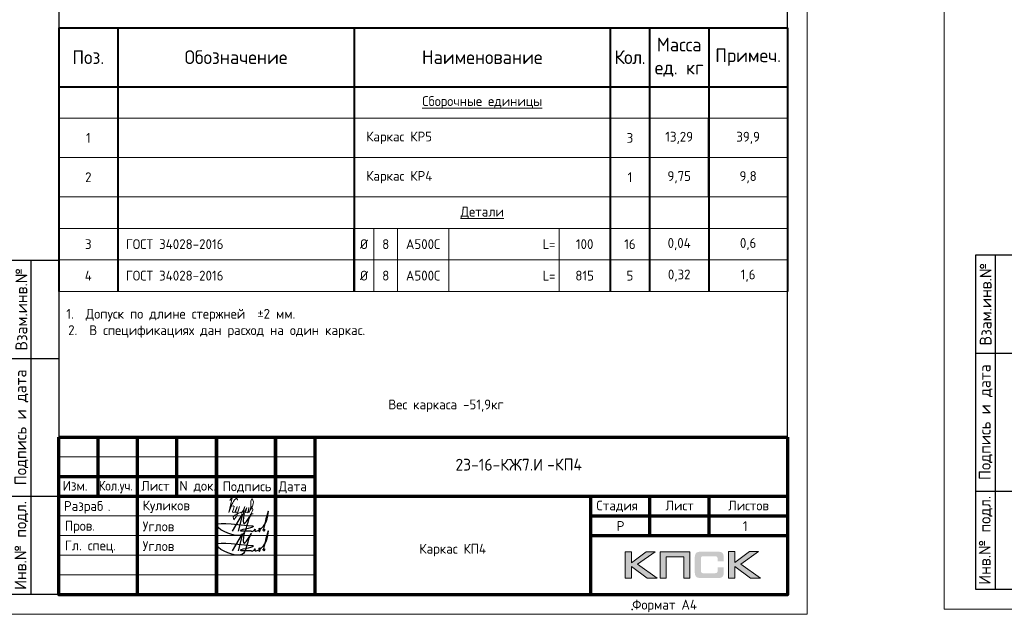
# Model space of a CAD drawing. Header units: millimetres. Extents: x 251864 to 617215, y -272865 to -46010.
# Tile 36 of 53: x 493577 to 518573, y -238642 to -223534. Entities that reach past the tile are written whole.
import ezdxf
from ezdxf.enums import TextEntityAlignment as Align

# ---------------------------------------------------------------- set-up
doc = ezdxf.new("R2010")
doc.units = ezdxf.units.MM
doc.layers.get('Defpoints').update_dxf_attribs({"color": 140})
for name, color, linetype, lineweight in [('Выноски', 20, 'Continuous', 20), ('подоснова', 151, 'Continuous', 5), ('Размеры', 54, 'Continuous', 20), ('Рамка', 7, 'Continuous', 70), ('СО_ОСНОВНАЯ_060', 142, 'Continuous', 60), ('Текст', 41, 'Continuous', 30), ('ТОНКИЕ', 7, 'Continuous', 9)]:
    doc.layers.add(name, color=color, linetype=linetype, lineweight=lineweight)
doc.layers.add('ТОЛСТЫЕ_ОСНОВНЫЕ', color=6, linetype='Continuous')
doc.styles.add('GOST-2.304_Type-B', font='GOST_Common.ttf')
doc.styles.add('style1', font='GOST_Common.ttf', dxfattribs={"height": 500})
doc.styles.add('ГОСТ', font='GOST_Common.ttf')

# ---------------------------------------------------------------- blocks, each defined once
blk = doc.blocks.new('*T1020')
at = {"layer": 'Defpoints', "color": 8, "linetype": 'ByBlock', "lineweight": 0, "transparency": 16777216}
for p, q in [((8000, -5100), (8000, -6700)), ((8600, -5100), (8600, -6700)), ((9900, -5100), (9900, -6700)), ((12700, -5100), (12700, -6700))]:
    blk.add_line(p, q, dxfattribs=at)
at = {"layer": 'подоснова', "color": 0, "lineweight": 40, "transparency": 16777216}
for p, q in [((0, 0), (18500, 0)), ((0, 0), (0, -6700)), ((1500, 0), (1500, -6700)), ((7500, 0), (7500, -5100)), ((14000, 0), (14000, -6700)), ((15000, 0), (15000, -6700)), ((16500, 0), (16500, -2300)), ((18500, 0), (18500, -6700)), ((0, -1500), (18500, -1500)), ((16500, -4300), (16500, -6700))]:
    blk.add_line(p, q, dxfattribs=at)
at = {"layer": 'подоснова', "color": 0, "transparency": 16777216}
for p, q in [((0, -2300), (7500, -2300)), ((14000, -2300), (18500, -2300)), ((0, -3300), (7500, -3300)), ((14000, -3300), (15000, -3300)), ((16500, -3300), (18500, -3300)), ((0, -4300), (7500, -4300)), ((14000, -4300), (15000, -4300)), ((16500, -4300), (18500, -4300)), ((0, -5100), (7500, -5100)), ((14000, -5100), (18500, -5100)), ((0, -5900), (1500, -5900)), ((9900, -5900), (12700, -5900)), ((14000, -5900), (18500, -5900)), ((0, -6700), (1500, -6700)), ((9900, -6700), (12700, -6700)), ((14000, -6700), (18500, -6700))]:
    blk.add_line(p, q, dxfattribs=at)
at = {"layer": 'подоснова', "color": 0, "lineweight": 15, "transparency": 16777216}
for p, q in [((7500, -2300), (14000, -2300)), ((7500, -3300), (14000, -3300)), ((7500, -4300), (14000, -4300)), ((7500, -5100), (14000, -5100)), ((7500, -5900), (9900, -5900)), ((12700, -5900), (14000, -5900)), ((7500, -6700), (9900, -6700)), ((12700, -6700), (14000, -6700))]:
    blk.add_line(p, q, dxfattribs=at)
at = {"layer": 'подоснова', "color": 0, "lineweight": 50, "transparency": 16777216}
for p, q in [((16500, -2300), (16500, -4300)), ((7500, -5100), (7500, -6700))]:
    blk.add_line(p, q, dxfattribs=at)
at = {"layer": 'подоснова', "color": 0, "linetype": 'ByBlock', "lineweight": 15, "transparency": 16777216}
for p, q in [((15000, -3300), (16500, -3300)), ((15000, -4300), (16500, -4300)), ((1500, -5900), (7500, -5900)), ((1500, -6700), (7500, -6700))]:
    blk.add_line(p, q, dxfattribs=at)
at = {"layer": 'подоснова', "transparency": 16777216, "style": 'GOST-2.304_Type-B'}
for s, insert, char_height, width, attachment_point in [('Масса ед. кг', (15750, -750), 350, 1300, 5), ('Обозначение', (4500, -750), 350, 5800, 5), ('Поз.', (750, -750), 350, 1300, 5), ('Наименование', (10750, -750), 350, 6300, 5), ('{\\T0.95;Кол.}', (14500, -750), 350, 800, 5), ('Примеч.', (17500, -750), 350, 1800, 5), ('{\\LСборочные единицы}', (10750, -1900), 250, 6500, 5), ('1', (750, -2800), 250, 1300, 5), ('{\\C0;  Каркас }КР5', (7500, -2800), 250, 6500, 4), ('13,29', (15750, -2800), 250, 1300, 5), ('2', (750, -3800), 250, 1300, 5), ('{\\C0;  Каркас }КР4', (7500, -3800), 250, 6500, 4), ('9,75', (15750, -3800), 250, 1300, 5), ('{\\LДетали}', (10750, -4700), 250, 6500, 5), ('3', (750, -5500), 250, 1300, 5), ('{\\C256; ГОСТ 34028-2016}', (1550, -5500), 250, 5900, 4), ('%%C', (7750, -5500), 250, 500, 5), ('А500С', (9250, -5500), 250, 1300, 5), ('{\\T0.95;  L=}', (12600, -5500), 250, 2600, 6), ('4', (750, -6300), 250, 1300, 5), ('{\\C256; ГОСТ 34028-2016}', (1550, -6300), 250, 5900, 4), ('%%C', (7750, -6300), 250, 500, 5), ('А500С', (9250, -6300), 250, 1300, 5), ('{\\T0.95;  L=}', (12600, -6300), 250, 2600, 6)]:
    blk.add_mtext(s, dxfattribs=dict(at, insert=insert, char_height=char_height, width=width, attachment_point=attachment_point))
at = {"layer": 'подоснова', "color": 2, "transparency": 16777216, "char_height": 250, "attachment_point": 5, "style": 'GOST-2.304_Type-B'}
for s, insert, width in [('3', (14500, -2800), 800), ('1', (14500, -3800), 800), ('8', (8300, -5500), 600), ('100', (13350, -5500), 1100), ('16', (14500, -5500), 800), ('8', (8300, -6300), 600), ('815', (13350, -6300), 1100), ('5', (14500, -6300), 800)]:
    blk.add_mtext(s, dxfattribs=dict(at, insert=insert, width=width))
at = {"layer": 'подоснова', "color": 5, "transparency": 16777216, "char_height": 250, "attachment_point": 5, "style": 'GOST-2.304_Type-B'}
for s, insert, width in [('39,9', (17500, -2800), 1600), ('9,8', (17500, -3800), 1600), ('0,04', (15750, -5500), 1300), ('0,6', (17500, -5500), 1600), ('0,32', (15750, -6300), 1300), ('1,6', (17500, -6300), 1600)]:
    blk.add_mtext(s, dxfattribs=dict(at, insert=insert, width=width))
blk = doc.blocks.new('*U281')
blk.add_point((165.57, 1.2))
at = {"layer": 'ТОЛСТЫЕ_ОСНОВНЫЕ'}
for p, q in [((8, 5), (8, 90)), ((8, 90), (20, 90)), ((13, 5), (13, 90)), ((8, 65), (20, 65)), ((8, 30), (20, 30)), ((20, 5), (8, 5))]:
    blk.add_line(p, q, dxfattribs=at)
at = {"layer": 'ТОЛСТЫЕ_ОСНОВНЫЕ', "color": 6}
blk.add_lwpolyline([(20, 5), (205, 5), (205, 292), (20, 292)], close=True, dxfattribs=at)
at = {"layer": 'ТОНКИЕ'}
blk.add_lwpolyline([(0, 0), (210, 0), (210, 297), (0, 297)], close=True, dxfattribs=at)
at = {"layer": 'Текст', "style": 'style1'}
for s, p in [('Взам.инв.№', (10.5, 77.5)), ('Подпись и дата', (10.5, 47.5)), ('Инв.№ подл.', (10.5, 17.5))]:
    blk.add_text(s, height=3, rotation=90, dxfattribs=at).set_placement(p, align=Align.MIDDLE)
blk.add_text('Формат А4', height=2.5, dxfattribs=at).set_placement((165.57, 1.2))
blk = doc.blocks.new('Роспись')
at = {"layer": 'Текст', "color": 7}
blk.add_lwpolyline([(4.18, 0.67), (6.68, 5.03), (5.62, 0.66)], dxfattribs=at)
for points in [[(7.11, 5.14), (7.17, 2.59), (9.02, 5.2), (8.57, 4.35), (6.55, -0.29), (0.19, 1.88), (9.09, 2.02)], [(11.23, 1.12), (12.72, 3.08), (13.28, 5.66), (11.96, 0.97)], [(9.09, 2.02), (9.4, 1.96), (6.15, 0.84), (8.42, 0.77), (8.9, 0.77)], [(8.9, 0.77), (8.97, 0.64), (9.94, 1.16)], [(9.94, 1.16), (9.82, 0.79), (10.85, 0.93)], [(10.85, 0.93), (11.13, 1.44), (11.23, 1.11), (10.92, 0.57), (10.85, 0.93)], [(11.23, 1.12), (11.03, 1.05), (10.98, 1.33), (11.05, 1.41)], [(11.96, 0.97), (12.16, 0.71), (12.34, 1.19), (12.03, 1.14), (11.96, 0.97)]]:
    blk.add_spline(points, degree=3, dxfattribs=at)
blk = doc.blocks.new('11')
at = {"layer": 'Выноски'}
for p, q in [((47962, 66737), (47989, 66781)), ((47989, 66781), (48016, 66806)), ((48016, 66806), (48038, 66823)), ((48038, 66823), (48060, 66786)), ((48060, 66786), (48058, 66769)), ((47885, 66608), (47944, 66700)), ((47944, 66700), (47962, 66737))]:
    blk.add_line(p, q, dxfattribs=at)
blk.add_lwpolyline([(47863, 66761), (47937, 66865), (47843, 66458), (47885, 66564), (47905, 66616), (47954, 66628), (47979, 66606), (47957, 66539), (47937, 66487), (47947, 66458), (47991, 66470), (48051, 66611), (48041, 66569), (48023, 66505), (48023, 66448), (48065, 66448), (48090, 66529), (48110, 66608), (48043, 66369), (47972, 66275), (47954, 66344), (47991, 66389), (48078, 66431), (48142, 66470), (48154, 66441), (48204, 66512), (48246, 66606), (48209, 66455), (48204, 66418), (48295, 66574), (48265, 66463), (48265, 66455), (48312, 66453), (48342, 66529), (48347, 66584), (48337, 66465), (48349, 66453), (48401, 66569), (48443, 66616), (48461, 66678), (48466, 66727), (48436, 66811), (48399, 66754), (48399, 66618), (48389, 66549), (48374, 66507), (48416, 66564), (48441, 66576), (48451, 66524), (48433, 66482), (48419, 66453), (48424, 66428), (48458, 66421)], dxfattribs=at)
blk = doc.blocks.new('штамп2')
h = blk.add_hatch(color=0)
h.paths.add_polyline_path([(328185, -69575), (328071, -69575), (327885, -69715), (327885, -69575), (327806, -69575), (327806, -69911), (327885, -69911), (327885, -69764), (328086, -69911), (328212, -69911), (327962, -69733)])
h.paths.add_polyline_path([(328326, -69638), (328549, -69638), (328549, -69911), (328627, -69911), (328627, -69575), (328543, -69575), (328248, -69575), (328248, -69655), (328248, -69911), (328326, -69911)])
h.paths.add_polyline_path([(329196, -69573), (329117, -69573), (329117, -69910), (329196, -69910), (329196, -69762), (329397, -69910), (329523, -69910), (329273, -69732), (329496, -69573), (329382, -69573), (329196, -69713)])
at = {"true_color": 0x5f007f}
blk.add_hatch(color=206, dxfattribs=at).paths.add_polyline_path([(329051, -69611), (329050, -69607), (329049, -69604), (329047, -69601), (329045, -69598), (329044, -69595), (329042, -69593), (329040, -69590), (329038, -69588), (329035, -69587), (329032, -69584), (329029, -69583), (329025, -69581), (329022, -69580), (329018, -69579), (329014, -69578), (329005, -69576), (328996, -69574), (328985, -69574), (328973, -69573), (328773, -69573), (328761, -69574), (328751, -69574), (328741, -69576), (328732, -69578), (328728, -69579), (328724, -69580), (328720, -69581), (328717, -69583), (328714, -69584), (328711, -69587), (328709, -69588), (328706, -69590), (328704, -69593), (328702, -69595), (328700, -69598), (328699, -69601), (328697, -69604), (328696, -69607), (328695, -69611), (328694, -69615), (328692, -69623), (328690, -69632), (328689, -69642), (328689, -69653), (328689, -69830), (328689, -69841), (328690, -69851), (328692, -69860), (328694, -69869), (328695, -69872), (328696, -69876), (328697, -69879), (328699, -69882), (328700, -69885), (328702, -69888), (328704, -69890), (328706, -69893), (328709, -69895), (328711, -69897), (328714, -69898), (328717, -69900), (328720, -69902), (328724, -69903), (328728, -69904), (328732, -69905), (328741, -69907), (328751, -69908), (328761, -69909), (328773, -69910), (328973, -69910), (328985, -69909), (328996, -69909), (329005, -69907), (329014, -69906), (329018, -69904), (329022, -69903), (329025, -69902), (329029, -69900), (329032, -69899), (329035, -69897), (329038, -69895), (329040, -69893), (329042, -69891), (329044, -69888), (329045, -69886), (329047, -69882), (329049, -69879), (329050, -69876), (329051, -69872), (329053, -69869), (329054, -69860), (329056, -69851), (329057, -69841), (329057, -69830), (329057, -69774), (328978, -69774), (328978, -69820), (328978, -69823), (328978, -69826), (328977, -69829), (328977, -69831), (328976, -69834), (328975, -69836), (328973, -69838), (328971, -69840), (328970, -69841), (328968, -69843), (328965, -69844), (328963, -69845), (328960, -69845), (328957, -69846), (328954, -69846), (328951, -69847), (328789, -69847), (328787, -69846), (328784, -69846), (328782, -69845), (328780, -69844), (328778, -69842), (328776, -69841), (328774, -69839), (328773, -69837), (328772, -69835), (328771, -69833), (328770, -69831), (328769, -69828), (328768, -69823), (328767, -69819), (328767, -69657), (328767, -69654), (328768, -69652), (328769, -69649), (328769, -69647), (328770, -69645), (328771, -69643), (328772, -69641), (328774, -69639), (328775, -69638), (328777, -69637), (328779, -69636), (328781, -69635), (328784, -69634), (328786, -69634), (328789, -69634), (328792, -69634), (328951, -69634), (328954, -69634), (328957, -69634), (328960, -69635), (328962, -69635), (328965, -69636), (328967, -69637), (328969, -69639), (328971, -69640), (328973, -69643), (328974, -69645), (328976, -69647), (328977, -69649), (328977, -69652), (328978, -69654), (328978, -69657), (328978, -69661), (328978, -69698), (329057, -69698), (329057, -69653), (329057, -69642), (329056, -69632), (329054, -69623), (329052, -69615)])
at = {"color": 0, "lineweight": 0}
for points in [[(327806, -69911), (327806, -69575), (327885, -69575), (327885, -69715), (328071, -69575), (328185, -69575), (327962, -69733), (328212, -69911), (328086, -69911), (327885, -69764), (327885, -69911), (327806, -69911)], [(328326, -69911), (328326, -69638), (328549, -69638), (328549, -69911), (328627, -69911), (328627, -69575), (328543, -69575), (328248, -69575), (328248, -69655), (328248, -69911), (328326, -69911)], [(329117, -69910), (329117, -69573), (329196, -69573), (329196, -69713), (329382, -69573), (329496, -69573), (329273, -69732), (329523, -69910), (329397, -69910), (329196, -69762), (329196, -69910), (329117, -69910)]]:
    blk.add_lwpolyline(points, close=True, dxfattribs=at)
at = {"layer": 'Рамка'}
for p, q in [((320616, -68120), (329866, -68120)), ((321616, -70120), (321616, -68120)), ((322616, -70120), (322616, -68120)), ((322616, -68120), (322616, -70120)), ((323366, -68120), (323366, -70120)), ((323366, -70120), (323366, -68120)), ((323866, -68120), (323866, -70120)), ((320616, -68620), (323866, -68620)), ((320616, -68870), (323866, -68870)), ((327366, -68870), (327366, -70120)), ((327366, -69120), (329866, -69120)), ((327366, -69120), (329866, -69120))]:
    blk.add_line(p, q, dxfattribs=at)
at = {"layer": 'Рамка', "color": 7}
for p, q in [((321116, -68870), (321116, -68120)), ((322116, -68870), (322116, -68120)), ((320616, -68870), (329866, -68870)), ((328116, -68870), (328116, -69370)), ((328866, -68870), (328866, -69370)), ((327366, -69370), (329866, -69370))]:
    blk.add_line(p, q, dxfattribs=at)
at = {"layer": 'Рамка', "color": 7, "lineweight": 15}
for p, q in [((320616, -68370), (323866, -68370)), ((320616, -69120), (323866, -69120)), ((320616, -69370), (323866, -69370)), ((320616, -69620), (323866, -69620)), ((320616, -69620), (323866, -69620)), ((320616, -69870), (323866, -69870))]:
    blk.add_line(p, q, dxfattribs=at)
at = {"layer": 'Рамка'}
blk.add_lwpolyline([(329866, -68120), (329866, -70120), (320616, -70120), (320616, -68120)], dxfattribs=at)
at = {"color": 18, "true_color": 0x000000, "xscale": 50, "yscale": 50, "zscale": 50}
for p in [(322612, -69347), (322612, -69597)]:
    blk.add_blockref('Роспись', p, dxfattribs=at)
at = {"layer": 'Выноски', "xscale": 0.5, "yscale": 0.5, "zscale": 0.5}
blk.add_blockref('11', (298854, -102305), dxfattribs=at)
at = {"color": 7, "style": 'ГОСТ'}
for s, p in [('Разраб', (320681, -69056)), ('.', (321237, -69056))]:
    blk.add_text(s, height=125, dxfattribs=at).set_placement(p)
at = {"layer": 'Размеры', "color": 7, "char_height": 125, "attachment_point": 4, "style": 'ГОСТ'}
for s, insert in [('{\\C256;Куликов}', (321681, -69003)), ('Пров.', (320693, -69262)), ('Углов', (321681, -69253)), ('Гл. спец.', (320693, -69512)), ('Углов', (321681, -69503))]:
    blk.add_mtext_dynamic_manual_height_columns(s, width=1000, gutter_width=625, heights=[0], dxfattribs=dict(at, insert=insert))
at = {"layer": 'Текст', "color": 7, "style": 'ГОСТ'}
blk.add_text('23-16-КЖ7.И', height=150, dxfattribs=at).set_placement((326207, -68469), align=Align.MIDDLE_CENTER)
at = {"layer": 'Текст', "color": 7}
for s, style, p in [('Изм.', 'GOST-2.304_Type-B', (320666, -68799)), ('Лист', 'GOST-2.304_Type-B', (321663, -68800)), ('N док.', 'GOST-2.304_Type-B', (322148, -68799)), ('Подпись', 'GOST-2.304_Type-B', (322696, -68806)), ('Дата', 'GOST-2.304_Type-B', (323406, -68806)), ('Стадия', 'GOST-2.304_Type-B', (327441, -69050)), ('Лист', 'GOST-2.304_Type-B', (328316, -69050)), ('Листов', 'GOST-2.304_Type-B', (329112, -69050)), ('Р', 'ГОСТ', (327698, -69310)), ('1', 'ГОСТ', (329299, -69311))]:
    blk.add_text(s, height=125, dxfattribs=dict(at, style=style)).set_placement(p)
at = {"layer": 'Текст', "color": 7, "style": 'GOST-2.304_Type-B', "width": 0.9}
blk.add_text('Кол.уч.', height=125, dxfattribs=at).set_placement((321125, -68798))

msp = doc.modelspace()

# ---------------------------------------------------------------- block references
at = {"xscale": 100, "yscale": 100, "zscale": 100}
for p in [(492569.1, -238642.1), (517048.6, -238510.6)]:
    msp.add_blockref('*U281', p, dxfattribs=at)
msp.add_blockref('*T1020', (494569.1, -223736.6))
at = {"layer": 'Размеры', "xscale": 2, "yscale": 2, "zscale": 2}
msp.add_blockref('штамп2', (-146662.9, -97902.7), dxfattribs=at)

# ---------------------------------------------------------------- texts
at = {"color": 0, "linetype": 'Continuous', "insert": (506968.9, -234684.2), "char_height": 300, "width": 19720.995, "attachment_point": 1, "style": 'ГОСТ'}
msp.add_mtext('-КП4', dxfattribs=at)
at = {"color": 1, "linetype": 'Continuous', "lineweight": 30, "insert": (504569.1, -237010.3), "char_height": 250, "width": 7000, "attachment_point": 5, "style": 'GOST-2.304_Type-B'}
msp.add_mtext('{\\C256;Каркас КП4}', dxfattribs=at)
at = {"layer": 'СО_ОСНОВНАЯ_060', "color": 7, "lineweight": 13, "ltscale": 100, "char_height": 250, "width": 17960.285, "attachment_point": 2, "style": 'ГОСТ'}
for s, insert in [('\\pi500;Вес каркаса -51,9кг', (504150.5, -233185.5, 0)), ('\\pi500;Вес каркаса -52.2кг', (454799.2, -233471, 0))]:
    msp.add_mtext(s, dxfattribs=dict(at, insert=insert))
at = {"layer": 'Текст', "lineweight": 30, "style": 'GOST-2.304_Type-B'}
for s, p in [('1.  Допуск по длине стержней  ±2 мм.', (494761, -231131.2)), ('2.  В спецификациях дан расход на один каркас.', (494807.2, -231547.8))]:
    msp.add_text(s, height=250, dxfattribs=at).set_placement(p)

doc.saveas('drawing.dxf')
